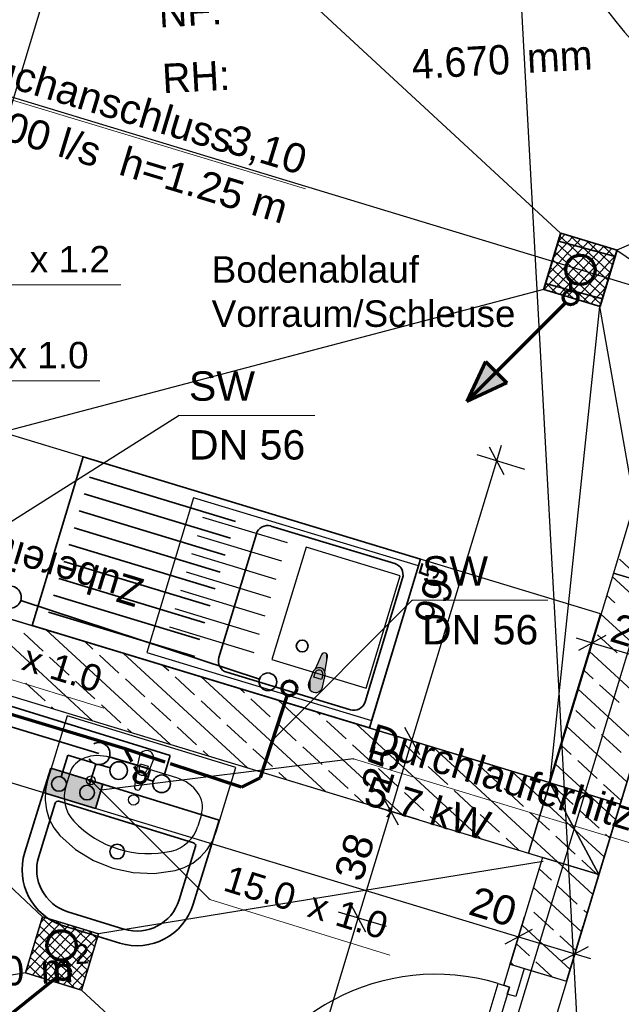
# Model space of a CAD drawing. Extents: x -181 to 1388, y 138 to 979.
# Tile 57 of 82: x 635 to 676, y 674 to 741. Entities that reach past the tile are written whole.
import ezdxf
from ezdxf.lldxf.tags import DXFTag

# ---------------------------------------------------------------- set-up
doc = ezdxf.new("R2010")
doc.units = 0
doc.layers.get('0').update_dxf_attribs({"lineweight": 25})
for name, color, linetype, lineweight, true_color in [('01AFU Allgemein Bemaßung', 7, 'Continuous', 25, 0x848484), ('20 Bodenaufbau - Gefällelinien', 7, 'Continuous', 25, 0x848484), ('20 Dach Stb-Decke', 7, 'Continuous', 25, 0x848484), ('20 Gitterwände', 7, 'Continuous', 25, 0x848484), ('20 Innenwände', 7, 'Continuous', 25, 0x848484), ('20 Möblierung', 7, 'Continuous', 25, 0x848484), ('20 Räume Innen', 7, 'Continuous', 25, 0x848484), ('20 Räume Zus Beschriftung', 7, 'Continuous', 25, 0x848484), ('70 Bodenabläufe+Rinnen', 7, 'Continuous', 25, 0x848484), ('A-0', 7, 'Continuous', 25, 0x848484), ('S_Betriebswasser', 3, 'Buchstabe-B', 35, 0x00ff00), ('S_Einrichtung', 7, 'Continuous', 35, 0x9dff9d), ('S_Einrichtung DRUCKEN', 3, 'Continuous', 35, 0x00ff00), ('S_Kaltwasser', 3, 'Continuous', 35, 0x00ff00), ('S_Mass', 150, 'Continuous', 25, 0x007fff), ('S_Schmutzwasser', 5, 'Continuous', 70, 0x0000ff), ('S_Warmwasser', 1, 'STRICHLINIE2', 35, 0xff0000), ('X_Mass', 150, 'Continuous', 25, 0x007fff)]:
    doc.layers.add(name, color=color, linetype=linetype, lineweight=lineweight, true_color=true_color)
for name, color, linetype, lineweight in [('02 Raster Gebäude', 7, 'Continuous', 25), ('S_Beschriftung', 7, 'Continuous', 25), ('S_Text', 7, 'Continuous', 25), ('X_Text', 7, 'Continuous', 25)]:
    doc.layers.add(name, color=color, linetype=linetype, lineweight=lineweight)
doc.styles.get("Standard").update_dxf_attribs({"font": 'arial.ttf'})
tags = doc.linetypes.add('Buchstabe-B', pattern='A,82,-6,["B",Standard,S=3.6,R=0,X=-3.6,Y=-1.8],-2', length=90).pattern_tags.tags
tags[15:16] = [DXFTag(74, 4), DXFTag(75, 0), DXFTag(340, '0'), DXFTag(46, 0.0), DXFTag(50, 0.0), DXFTag(44, 0.0), DXFTag(45, 0.0)]
tags[4:5] = [DXFTag(74, 4), DXFTag(75, 0), DXFTag(340, '0'), DXFTag(46, 0.0), DXFTag(50, 0.0), DXFTag(44, 0.0), DXFTag(45, 0.0)]
tags = doc.linetypes.add('Raster', pattern=[0.2, 0.1, -0.05, 0, -0.05]).pattern_tags.tags
tags[10:11] = [DXFTag(74, 4), DXFTag(75, 0), DXFTag(340, '0'), DXFTag(46, 1.0), DXFTag(50, 0.0), DXFTag(44, 0.0), DXFTag(45, 0.0)]
tags[8:9] = [DXFTag(74, 4), DXFTag(75, 0), DXFTag(340, '0'), DXFTag(46, 1.0), DXFTag(50, 0.0), DXFTag(44, 0.0), DXFTag(45, 0.0)]
tags[6:7] = [DXFTag(74, 4), DXFTag(75, 0), DXFTag(340, '0'), DXFTag(46, 1.0), DXFTag(50, 0.0), DXFTag(44, 0.0), DXFTag(45, 0.0)]
tags[4:5] = [DXFTag(74, 4), DXFTag(75, 0), DXFTag(340, '0'), DXFTag(46, 1.0), DXFTag(50, 0.0), DXFTag(44, 0.0), DXFTag(45, 0.0)]
tags = doc.linetypes.add('Strichlinie', pattern=[0.75, 0.5, -0.25]).pattern_tags.tags
tags[6:7] = [DXFTag(74, 4), DXFTag(75, 0), DXFTag(340, '0'), DXFTag(46, 1.0), DXFTag(50, 0.0), DXFTag(44, 0.0), DXFTag(45, 0.0)]
tags[4:5] = [DXFTag(74, 4), DXFTag(75, 0), DXFTag(340, '0'), DXFTag(46, 1.0), DXFTag(50, 0.0), DXFTag(44, 0.0), DXFTag(45, 0.0)]
tags = doc.linetypes.add('STRICHLINIE2', pattern=[9.525, 6.35, -3.175]).pattern_tags.tags
tags[6:7] = [DXFTag(74, 4), DXFTag(75, 0), DXFTag(340, '0'), DXFTag(46, 0.0), DXFTag(50, 0.0), DXFTag(44, 0.0), DXFTag(45, 0.0)]
tags[4:5] = [DXFTag(74, 4), DXFTag(75, 0), DXFTag(340, '0'), DXFTag(46, 0.0), DXFTag(50, 0.0), DXFTag(44, 0.0), DXFTag(45, 0.0)]
tags = doc.linetypes.add('Öffnungslinie Tür Fenster', pattern=[0.115, 0.075, -0.04]).pattern_tags.tags
tags[6:7] = [DXFTag(74, 4), DXFTag(75, 0), DXFTag(340, '0'), DXFTag(46, 1.0), DXFTag(50, 0.0), DXFTag(44, 0.0), DXFTag(45, 0.0)]
tags[4:5] = [DXFTag(74, 4), DXFTag(75, 0), DXFTag(340, '0'), DXFTag(46, 1.0), DXFTag(50, 0.0), DXFTag(44, 0.0), DXFTag(45, 0.0)]

# ---------------------------------------------------------------- blocks, each defined once
blk = doc.blocks.new('Referenz-A07F5V09WF')
at = {"layer": '01AFU Allgemein Bemaßung', "lineweight": -2}
for p, q in [((642.862, 761.9), (625.095, 703.34)), ((681.345, 721.81), (621.971, 739.812)), ((668.37, 710.232), (667.37, 712.102)), ((667.87, 711.167), (668.196, 712.244)), ((669.784, 710.587), (666.524, 711.575)), ((662.096, 692.123), (667.87, 711.167)), ((674.943, 700.696), (673.955, 697.437)), ((674.363, 698.782), (673.286, 699.109)), ((675.298, 699.283), (673.427, 698.282)), ((679.147, 697.332), (674.363, 698.782)), ((608.76, 697.167), (669.348, 678.797)), ((661.596, 693.059), (662.596, 691.188)), ((660.644, 687.336), (662.096, 692.123)), ((664.01, 691.543), (660.75, 692.531)), ((660.144, 688.272), (661.145, 686.401)), ((658.44, 680.065), (660.644, 687.336)), ((662.558, 686.756), (659.299, 687.744)), ((657.94, 681), (658.94, 679.13)), ((653.304, 663.127), (658.44, 680.065)), ((660.354, 679.485), (657.094, 680.473)), ((668.767, 676.883), (669.756, 680.143)), ((670.283, 679.297), (668.412, 678.297)), ((672.768, 676.291), (673.756, 679.55)), ((669.348, 678.797), (673.176, 677.636)), ((672.24, 677.136), (674.111, 678.136)), ((673.176, 677.636), (674.252, 677.31))]:
    blk.add_line(p, q, dxfattribs=at)
at = {"layer": '02 Raster Gebäude', "linetype": 'Raster', "lineweight": -2, "ltscale": 56.250004}
for p, q in [((658.772, 938.924), (695.782, 262.802)), ((543.111, 257.285), (703.581, 786.53))]:
    blk.add_line(p, q, dxfattribs=at)
at = {"layer": '20 Bodenaufbau - Gefällelinien', "linetype": 'Öffnungslinie Tür Fenster', "lineweight": -2, "ltscale": 56.250004}
for p, q in [((629.864, 765.844), (672.213, 726.669)), ((737.723, 752.668), (676.04, 725.508)), ((676.04, 725.508), (720.318, 695.265)), ((671.051, 722.841), (612.107, 707.28)), ((671.481, 689.278), (674.879, 721.68)), ((677.255, 708.321), (674.879, 721.68)), ((614.323, 701.383), (636.937, 680.16)), ((671.031, 683.924), (640.764, 678.999)), ((635.775, 676.332), (605.509, 671.407)), ((639.603, 675.171), (662.076, 654.308))]:
    blk.add_line(p, q, dxfattribs=at)
at = {"layer": '20 Bodenaufbau - Gefällelinien', "lineweight": -2}
for p, q in [((671.051, 722.841), (672.213, 726.669)), ((672.213, 726.669), (676.04, 725.508)), ((676.04, 725.508), (674.879, 721.68)), ((674.879, 721.68), (671.051, 722.841)), ((635.775, 676.332), (636.937, 680.16)), ((636.937, 680.16), (640.764, 678.999)), ((640.764, 678.999), (639.603, 675.171)), ((639.603, 675.171), (635.775, 676.332))]:
    blk.add_line(p, q, dxfattribs=at)
at = {"layer": '20 Dach Stb-Decke', "linetype": 'Öffnungslinie Tür Fenster', "lineweight": -2, "ltscale": 56.250004}
blk.add_line((680.589, 702.086), (644.609, 583.421), dxfattribs=at)
at = {"layer": '20 Gitterwände', "linetype": 'Strichlinie', "lineweight": -2, "ltscale": 56.250004}
for centre, major_axis in [((691.414, 753.22), (-18.811, 5.7)), ((624.03, 761.241), (-4.842, -19.05))]:
    blk.add_ellipse(centre, major_axis=major_axis, ratio=1, start_param=0, end_param=1.544563, dxfattribs=at)
at = {"layer": '20 Innenwände', "lineweight": -2}
for p, q in [((677.255, 708.321), (675.804, 703.537)), ((671.481, 689.278), (612.107, 707.28)), ((677.543, 703.271), (676.219, 704.491)), ((675.804, 703.537), (671.481, 689.278)), ((679.817, 699.541), (675.734, 703.306)), ((610.656, 702.495), (674.815, 683.042)), ((675.916, 701.507), (675.347, 702.031)), ((676.266, 687.827), (680.589, 702.086)), ((640.354, 693.491), (631.911, 701.275)), ((679.044, 696.99), (674.961, 700.755)), ((636.984, 698.23), (635.661, 699.45)), ((645.629, 691.891), (637.186, 699.676)), ((640.375, 698.368), (639.824, 698.876)), ((676.053, 698.115), (674.73, 699.336)), ((650.904, 690.292), (642.461, 698.077)), ((678.27, 694.439), (674.187, 698.204)), ((638.748, 696.603), (637.425, 697.823)), ((642.14, 696.741), (640.817, 697.961)), ((645.531, 696.878), (645.099, 697.277)), ((674.426, 696.351), (673.8, 696.928)), ((637.122, 694.839), (635.798, 696.059)), ((640.513, 694.976), (639.19, 696.196)), ((643.904, 695.114), (642.581, 696.334)), ((647.296, 695.251), (645.972, 696.471)), ((656.178, 688.693), (647.736, 696.477)), ((650.687, 695.389), (650.374, 695.677)), ((677.497, 691.887), (673.414, 695.652)), ((676.191, 694.724), (674.867, 695.944)), ((645.669, 693.487), (644.345, 694.707)), ((649.06, 693.624), (647.737, 694.844)), ((652.451, 693.762), (651.128, 694.982)), ((661.453, 687.093), (653.011, 694.878)), ((637.716, 694.29), (637.563, 694.432)), ((642.277, 693.349), (640.954, 694.57)), ((655.843, 693.899), (655.649, 694.078)), ((674.564, 692.96), (673.24, 694.18)), ((654.216, 692.135), (652.892, 693.355)), ((657.607, 692.272), (656.284, 693.492)), ((642.991, 692.691), (642.718, 692.943)), ((647.433, 691.86), (646.11, 693.08)), ((650.824, 691.997), (649.501, 693.218)), ((666.728, 685.494), (658.286, 693.278)), ((676.723, 689.336), (672.64, 693.101)), ((660.998, 692.41), (660.924, 692.479)), ((662.763, 690.783), (661.439, 692.003)), ((676.328, 691.333), (675.005, 692.553)), ((648.266, 691.092), (647.874, 691.453)), ((652.589, 690.37), (651.265, 691.591)), ((655.98, 690.508), (654.657, 691.728)), ((659.371, 690.645), (658.048, 691.866)), ((670.319, 685.447), (663.561, 691.679)), ((672.937, 691.195), (672.253, 691.825)), ((674.701, 689.568), (673.378, 690.788)), ((653.541, 689.492), (653.03, 689.964)), ((657.744, 688.881), (656.421, 690.101)), ((661.136, 689.018), (659.812, 690.239)), ((664.527, 689.156), (663.204, 690.376)), ((667.918, 689.293), (666.595, 690.514)), ((671.093, 687.999), (668.836, 690.08)), ((674.111, 688.48), (671.866, 690.55)), ((666.292, 687.529), (664.968, 688.749)), ((669.683, 687.666), (668.36, 688.887)), ((673.074, 687.804), (671.751, 689.024)), ((676.336, 688.06), (675.142, 689.162)), ((658.816, 687.893), (658.186, 688.474)), ((662.9, 687.391), (661.577, 688.612)), ((673.207, 686.049), (671.093, 687.999)), ((675.95, 686.785), (674.111, 688.48)), ((674.839, 686.177), (673.515, 687.397)), ((674.815, 683.042), (676.266, 687.827)), ((664.091, 686.294), (663.341, 686.985)), ((668.056, 685.902), (666.733, 687.122)), ((670.706, 686.723), (670.124, 687.26)), ((671.447, 686.039), (670.706, 686.723)), ((675.176, 684.233), (673.207, 686.049)), ((669.366, 684.694), (668.497, 685.495)), ((672.003, 683.894), (670.319, 685.447)), ((673.212, 684.413), (671.888, 685.633)), ((675.563, 685.509), (675.28, 685.77)), ((670.986, 684.201), (668.782, 676.929)), ((674.814, 683.04), (670.986, 684.201)), ((674.641, 683.095), (673.653, 684.006)), ((671.585, 682.648), (670.749, 683.419)), ((674.402, 681.682), (672.007, 683.891)), ((672.609, 675.769), (674.814, 683.04)), ((674.789, 682.958), (674.645, 683.091)), ((673.629, 679.131), (670.362, 682.143)), ((673.349, 681.021), (672.026, 682.241)), ((674.016, 680.407), (673.79, 680.614)), ((671.722, 679.257), (670.399, 680.477)), ((672.855, 676.58), (669.589, 679.592)), ((673.242, 677.855), (672.163, 678.85)), ((670.095, 677.492), (669.202, 678.316)), ((668.346, 675.494), (668.782, 676.929)), ((668.782, 676.929), (669.739, 676.639)), ((668.782, 676.929), (669.739, 676.639)), ((669.011, 676.86), (668.815, 677.04)), ((669.739, 676.639), (669.158, 674.725)), ((669.739, 676.639), (672.609, 675.769)), ((671.649, 676.06), (670.536, 677.086)), ((663.698, 661.542), (667.964, 675.61)), ((668.729, 675.378), (664.464, 661.31)), ((667.964, 675.61), (668.729, 675.378)), ((668.729, 675.378), (668.346, 675.494)), ((668.584, 674.899), (668.729, 675.378)), ((669.158, 674.725), (668.584, 674.899))]:
    blk.add_line(p, q, dxfattribs=at)
blk.add_ellipse((663.698, 661.542), major_axis=(4.265, 14.068), ratio=1, start_param=0, end_param=1.570796, dxfattribs=at)
at = {"layer": '20 Möblierung', "lineweight": -2}
for p, q in [((674.921, 700.774), (615.589, 718.764)), ((647.229, 708.67), (644.038, 698.144)), ((662.541, 704.028), (647.229, 708.67)), ((671.439, 689.29), (612.107, 707.28)), ((653.609, 705.587), (647.867, 707.328)), ((653.232, 704.343), (647.49, 706.084)), ((652.855, 703.099), (647.113, 704.84)), ((654.882, 705.305), (652.561, 697.649)), ((661.294, 703.361), (654.882, 705.305)), ((659.349, 693.501), (662.541, 704.028)), ((652.477, 701.854), (646.736, 703.595)), ((658.973, 695.705), (661.294, 703.361)), ((652.1, 700.61), (646.358, 702.351)), ((651.723, 699.366), (645.981, 701.107)), ((671.439, 689.29), (674.921, 700.774)), ((651.346, 698.122), (645.604, 699.863)), ((644.038, 698.144), (659.349, 693.501)), ((652.561, 697.649), (658.973, 695.705)), ((655.928, 697.974), (655.494, 697)), ((656.173, 696.794), (656.353, 697.845)), ((655.376, 696.837), (655.056, 696.057)), ((655.419, 696.467), (655.505, 696.752)), ((655.939, 696.31), (655.419, 696.467)), ((656.026, 696.594), (655.939, 696.31)), ((656.013, 695.767), (656.18, 696.593)), ((638.617, 693.818), (637.279, 689.435)), ((650.094, 690.314), (638.617, 693.818)), ((646.09, 689.606), (641.544, 690.994)), ((643.543, 691.115), (643.374, 690.29)), ((644.178, 690.044), (644.499, 690.824)), ((643.381, 690.089), (643.199, 689.037)), ((643.529, 690.288), (643.615, 690.572)), ((643.615, 690.572), (644.136, 690.414)), ((644.136, 690.414), (644.049, 690.129)), ((648.757, 685.932), (650.094, 690.314)), ((637.279, 689.435), (637.138, 688.773)), ((638.794, 689.931), (638.527, 689.054)), ((643.624, 688.908), (644.06, 689.882)), ((637.138, 688.773), (637.112, 688.099)), ((637.112, 688.099), (637.202, 687.433)), ((637.202, 687.433), (637.405, 686.797)), ((637.405, 686.797), (637.714, 686.212)), ((647.777, 687.189), (647.509, 686.313)), ((637.714, 686.212), (638.121, 685.697)), ((638.121, 685.697), (639.193, 684.743)), ((648.149, 684.73), (648.504, 685.304)), ((648.504, 685.304), (648.757, 685.932)), ((639.193, 684.743), (640.407, 683.99)), ((647.703, 684.228), (648.149, 684.73)), ((640.407, 683.99), (641.728, 683.458)), ((647.18, 683.814), (647.703, 684.228)), ((641.728, 683.458), (643.122, 683.162)), ((644.549, 683.109), (645.971, 683.301)), ((645.971, 683.301), (646.596, 683.502)), ((646.596, 683.502), (647.18, 683.814)), ((643.122, 683.162), (644.549, 683.109))]:
    blk.add_line(p, q, dxfattribs=at)
blk.add_circle((643.146, 688.104), 0.35, dxfattribs=at)
for centre, major_axis, ratio, start_param, end_param in [((656.132, 697.883), (0.221, -0.038), 1, 0, 2.892397), ((655.767, 696.678), (-0.273, 0.321), 1, 0, 0.481736), ((655.767, 696.678), (0.406, 0.116), 1, 0, 1.997668), ((655.765, 696.673), (0.26, -0.079), 1, 0, 3.141593), ((655.767, 696.678), (0.413, -0.086), 1, 0, 0.481736), ((655.535, 695.912), (-0.478, 0.145), 1, 0, 3.141593), ((641.015, 689.253), (-2.22, 0.678), 0.783646, 4.712389, 6.283185), ((644.021, 690.97), (0.478, -0.146), 1, 0, 3.141593), ((643.787, 690.203), (-0.413, 0.086), 1, 0, 0.481736), ((643.787, 690.203), (-0.406, -0.115), 1, 0, 1.997668), ((643.789, 690.209), (-0.26, 0.079), 1, 0, 3.141593), ((643.787, 690.203), (0.273, -0.322), 1, 0, 0.481736), ((645.556, 687.867), (-2.22, 0.678), 0.783646, 3.141593, 4.712389), ((640.745, 688.378), (-0.708, -2.318), 0.956522, 4.712389, 5.78621), ((643.42, 688.999), (-0.22, 0.038), 1, 0, 2.892397), ((644.356, 692.066), (-2.229, -7.304), 0.956522, 5.78621, 6.78016), ((645.292, 686.99), (-0.708, -2.318), 0.956522, 0.496975, 1.570796)]:
    blk.add_ellipse(centre, major_axis=major_axis, ratio=ratio, start_param=start_param, end_param=end_param, dxfattribs=at)
for points in [[(655.945, 695.626), (655.928, 697.974), (655.945, 698.005)], [(655.967, 695.664), (655.945, 698.006), (655.967, 698.034)], [(655.945, 695.627), (655.945, 698.005), (655.945, 698.006)], [(655.945, 695.627), (655.945, 698.006), (655.967, 695.664)], [(655.945, 695.626), (655.945, 698.005), (655.945, 695.627)], [(655.985, 695.694), (655.967, 698.034), (655.985, 698.05)], [(655.967, 695.664), (655.967, 698.034), (655.985, 695.694)], [(655.994, 695.717), (655.985, 698.05), (655.994, 698.059)], [(655.985, 695.694), (655.985, 698.05), (655.994, 695.717)], [(656.013, 695.767), (655.994, 698.059), (656.013, 698.072)], [(655.994, 695.717), (655.994, 698.059), (656.013, 695.767)], [(656.023, 695.817), (656.013, 698.072), (656.023, 698.079)], [(656.013, 695.767), (656.013, 698.072), (656.023, 695.817)], [(656.056, 695.979), (656.023, 698.079), (656.056, 698.094)], [(656.023, 695.817), (656.023, 698.079), (656.056, 695.979)], [(656.091, 696.151), (656.056, 698.094), (656.091, 698.103)], [(656.056, 695.979), (656.056, 698.094), (656.091, 696.151)], [(656.126, 696.327), (656.091, 698.103), (656.126, 698.107)], [(656.091, 696.151), (656.091, 698.103), (656.126, 696.327)], [(656.126, 696.327), (656.126, 698.107), (656.162, 696.505)], [(656.162, 696.505), (656.126, 698.107), (656.162, 698.105)], [(656.162, 696.505), (656.162, 698.105), (656.173, 696.556)], [(656.173, 696.556), (656.162, 698.105), (656.173, 698.103)], [(656.173, 696.794), (656.173, 698.103), (656.197, 696.938)], [(656.197, 696.938), (656.173, 698.103), (656.197, 698.097)], [(656.197, 696.938), (656.197, 698.097), (656.231, 697.133)], [(656.231, 697.133), (656.197, 698.097), (656.231, 698.084)], [(656.231, 697.133), (656.231, 698.084), (656.262, 697.313)], [(656.262, 697.313), (656.231, 698.084), (656.262, 698.066)], [(656.262, 697.313), (656.262, 698.066), (656.289, 697.474)], [(656.289, 697.474), (656.262, 698.066), (656.289, 698.043)], [(656.289, 697.474), (656.289, 698.043), (656.313, 697.611)], [(656.313, 697.611), (656.289, 698.043), (656.313, 698.016)], [(656.313, 697.611), (656.313, 698.016), (656.332, 697.721)], [(656.332, 697.721), (656.313, 698.016), (656.332, 697.985)], [(655.698, 695.439), (655.623, 697.288), (655.698, 697.459)], [(655.77, 695.471), (655.698, 697.459), (655.77, 697.62)], [(655.698, 695.439), (655.698, 697.459), (655.77, 695.471)], [(655.836, 695.513), (655.77, 697.62), (655.836, 697.769)], [(655.77, 695.471), (655.77, 697.62), (655.836, 695.513)], [(655.895, 695.565), (655.836, 697.769), (655.895, 697.9)], [(655.836, 695.513), (655.836, 697.769), (655.895, 695.565)], [(655.928, 695.605), (655.895, 697.9), (655.928, 697.974)], [(655.895, 695.565), (655.895, 697.9), (655.928, 695.605)], [(655.928, 695.605), (655.928, 697.974), (655.945, 695.626)], [(656.332, 697.721), (656.332, 697.985), (656.345, 697.801)], [(656.345, 697.801), (656.332, 697.985), (656.345, 697.952)], [(656.345, 697.801), (656.345, 697.952), (656.353, 697.845)], [(656.353, 697.845), (656.345, 697.952), (656.353, 697.92)], [(656.353, 697.845), (656.353, 697.92), (656.354, 697.853)], [(656.354, 697.853), (656.353, 697.92), (656.354, 697.917)], [(656.354, 697.853), (656.354, 697.917), (656.356, 697.881)], [(655.316, 695.462), (655.249, 696.526), (655.316, 696.691)], [(655.376, 695.438), (655.316, 696.691), (655.376, 696.837)], [(655.316, 695.462), (655.316, 696.691), (655.376, 695.438)], [(655.39, 695.433), (655.376, 696.837), (655.39, 696.866)], [(655.376, 695.438), (655.376, 696.837), (655.39, 695.433)], [(655.406, 695.43), (655.39, 696.867), (655.406, 696.897)], [(655.39, 695.433), (655.39, 696.866), (655.39, 696.867)], [(655.39, 695.433), (655.39, 696.867), (655.406, 695.43)], [(655.39, 695.433), (655.39, 696.866), (655.39, 695.433)], [(655.425, 695.425), (655.406, 696.897), (655.425, 696.925)], [(655.406, 695.43), (655.406, 696.897), (655.425, 695.425)], [(655.446, 695.421), (655.425, 696.925), (655.446, 696.952)], [(655.425, 695.425), (655.425, 696.925), (655.446, 695.421)], [(655.466, 695.416), (655.446, 696.952), (655.466, 696.974)], [(655.446, 695.421), (655.446, 696.952), (655.466, 695.416)], [(655.469, 695.416), (655.466, 696.974), (655.469, 696.977)], [(655.466, 695.416), (655.466, 696.974), (655.469, 695.416)], [(655.494, 695.415), (655.469, 696.977), (655.494, 697)], [(655.469, 695.416), (655.469, 696.977), (655.494, 695.415)], [(655.544, 695.412), (655.494, 697), (655.544, 697.113)], [(655.494, 695.415), (655.494, 697), (655.544, 695.412)], [(655.623, 695.42), (655.544, 697.113), (655.623, 697.288)], [(655.544, 695.412), (655.544, 697.113), (655.623, 695.42)], [(655.623, 695.42), (655.623, 697.288), (655.698, 695.439)], [(656.173, 696.556), (656.173, 696.794), (656.18, 696.593)], [(656.18, 696.593), (656.173, 696.794), (656.18, 696.763)], [(656.18, 696.593), (656.18, 696.763), (656.181, 696.596)], [(656.181, 696.596), (656.18, 696.763), (656.181, 696.761)], [(656.181, 696.596), (656.181, 696.761), (656.186, 696.626)], [(656.186, 696.626), (656.181, 696.761), (656.186, 696.73)], [(656.186, 696.626), (656.186, 696.73), (656.186, 696.63)], [(656.186, 696.63), (656.186, 696.73), (656.186, 696.728)], [(656.186, 696.63), (656.186, 696.728), (656.188, 696.66)], [(656.188, 696.66), (656.186, 696.728), (656.188, 696.695)], [(656.188, 696.66), (656.188, 696.695), (656.188, 696.694)], [(655.042, 695.824), (655.039, 695.98), (655.042, 695.994)], [(655.056, 695.771), (655.042, 695.994), (655.056, 696.057)], [(655.042, 695.824), (655.042, 695.994), (655.056, 695.771)], [(655.062, 695.748), (655.056, 696.057), (655.062, 696.072)], [(655.056, 695.771), (655.056, 696.057), (655.062, 695.748)], [(655.094, 695.676), (655.062, 696.072), (655.094, 696.148)], [(655.062, 695.748), (655.062, 696.072), (655.094, 695.676)], [(655.136, 695.61), (655.094, 696.148), (655.136, 696.251)], [(655.094, 695.676), (655.094, 696.148), (655.136, 695.61)], [(655.188, 695.551), (655.136, 696.251), (655.188, 696.378)], [(655.136, 695.61), (655.136, 696.251), (655.188, 695.551)], [(655.249, 695.501), (655.188, 696.378), (655.249, 696.526)], [(655.188, 695.551), (655.188, 696.378), (655.249, 695.501)], [(655.249, 695.501), (655.249, 696.526), (655.316, 695.462)], [(655.039, 695.855), (655.035, 695.902), (655.039, 695.98)], [(655.039, 695.855), (655.039, 695.98), (655.042, 695.824)]]:
    blk.add_solid(points, dxfattribs=at)
at = {"layer": '70 Bodenabläufe+Rinnen', "lineweight": -2}
for p, q in [((671.051, 722.841), (672.213, 726.669)), ((673.573, 726.256), (671.359, 723.856)), ((673.041, 726.418), (671.693, 724.955)), ((672.51, 726.579), (672.026, 726.054)), ((675.418, 723.457), (672.152, 726.469)), ((672.213, 726.669), (676.04, 725.508)), ((675.579, 723.989), (672.898, 726.461)), ((674.104, 726.095), (671.092, 722.829)), ((674.636, 725.934), (671.624, 722.668)), ((675.257, 722.926), (671.991, 725.937)), ((675.167, 725.773), (672.155, 722.506)), ((675.698, 725.611), (672.687, 722.345)), ((675.741, 724.52), (673.997, 726.128)), ((676.04, 725.508), (674.879, 721.68)), ((675.902, 725.051), (675.096, 725.794)), ((674.934, 721.863), (671.668, 724.875)), ((675.096, 722.394), (671.829, 725.406)), ((675.921, 725.116), (673.218, 722.184)), ((674.158, 721.899), (671.507, 724.343)), ((673.058, 722.232), (671.346, 723.812)), ((675.588, 724.016), (673.75, 722.023)), ((674.879, 721.68), (671.051, 722.841)), ((671.959, 722.566), (671.184, 723.28)), ((675.254, 722.917), (674.281, 721.861)), ((674.921, 721.818), (674.812, 721.7)), ((635.775, 676.332), (636.937, 680.16)), ((637.665, 679.939), (636.479, 678.653)), ((637.134, 680.1), (636.813, 679.752)), ((640.176, 677.06), (636.91, 680.072)), ((636.937, 680.16), (640.764, 678.999)), ((638.728, 679.617), (635.812, 676.454)), ((638.197, 679.778), (636.146, 677.554)), ((639.26, 679.455), (636.248, 676.189)), ((640.015, 676.528), (636.748, 679.54)), ((639.791, 679.294), (636.779, 676.028)), ((640.337, 677.591), (637.853, 679.882)), ((640.498, 678.123), (638.952, 679.549)), ((639.853, 675.997), (636.587, 679.009)), ((640.322, 679.133), (637.311, 675.867)), ((640.708, 678.813), (637.842, 675.705)), ((640.764, 678.999), (639.603, 675.171)), ((640.66, 678.654), (640.051, 679.215)), ((639.112, 675.32), (636.265, 677.946)), ((639.692, 675.465), (636.426, 678.477)), ((638.013, 675.654), (636.103, 677.414)), ((640.374, 677.714), (638.374, 675.544)), ((636.914, 675.987), (635.942, 676.883)), ((640.041, 676.615), (638.905, 675.383)), ((639.603, 675.171), (635.775, 676.332)), ((635.815, 676.321), (635.781, 676.351)), ((639.707, 675.516), (639.436, 675.222))]:
    blk.add_line(p, q, dxfattribs=at)
at = {"layer": 'A-0', "linetype": 'Continuous', "lineweight": -2, "ltscale": 312.5}
for p, q in [((672.213, 726.669), (671.051, 722.841)), ((676.04, 725.508), (672.213, 726.669)), ((674.879, 721.68), (676.04, 725.508)), ((671.051, 722.841), (674.879, 721.68)), ((674.921, 700.774), (615.589, 718.764)), ((677.255, 708.321), (675.804, 703.537)), ((671.481, 689.278), (612.107, 707.28)), ((612.107, 707.28), (671.439, 689.29)), ((675.804, 703.537), (671.481, 689.278)), ((680.589, 702.086), (675.804, 703.537)), ((675.804, 703.537), (680.589, 702.086)), ((610.656, 702.495), (670.03, 684.493)), ((676.266, 687.827), (680.589, 702.086)), ((671.439, 689.29), (674.921, 700.774)), ((655.928, 697.974), (655.494, 697)), ((656.173, 696.794), (656.353, 697.845)), ((655.376, 696.837), (655.056, 696.057)), ((656.013, 695.767), (656.18, 696.593)), ((671.481, 689.278), (670.03, 684.493)), ((670.03, 684.493), (671.481, 689.278)), ((674.815, 683.042), (671.481, 689.278)), ((671.481, 689.278), (674.815, 683.042)), ((676.266, 687.827), (671.481, 689.278)), ((671.481, 689.278), (676.266, 687.827)), ((674.815, 683.042), (676.266, 687.827)), ((670.986, 684.201), (668.782, 676.929)), ((670.03, 684.493), (674.815, 683.042)), ((674.814, 683.04), (670.986, 684.201)), ((672.609, 675.769), (674.814, 683.04)), ((636.937, 680.16), (635.775, 676.332)), ((640.764, 678.999), (636.937, 680.16)), ((639.603, 675.171), (640.764, 678.999)), ((668.782, 676.929), (672.609, 675.769)), ((635.775, 676.332), (639.603, 675.171))]:
    blk.add_line(p, q, dxfattribs=at)
for centre, major_axis, end_param in [((656.132, 697.883), (0.221, -0.038), 2.892397), ((655.767, 696.678), (-0.273, 0.321), 0.481736), ((655.767, 696.678), (0.413, -0.086), 0.481736), ((655.535, 695.912), (-0.478, 0.145), 3.141593)]:
    blk.add_ellipse(centre, major_axis=major_axis, ratio=1, start_param=0, end_param=end_param, dxfattribs=at)
at = {"layer": '01AFU Allgemein Bemaßung', "linetype": 'ByBlock', "lineweight": -2, "ltscale": 40.625, "attachment_point": 1}
for s, insert, char_height, rotation in [('{\\fArial;3,10}', (649.917, 734.108), 2, 343.13236), ('{\\fArial;5}', (662.492, 703.388), 1.32, 73.1324), ('{\\fArial;99}', (662.164, 700.446), 2, 73.1324), ('{\\fArial;25}', (676.046, 700.849), 2, 343.13236), ('{\\fArial;25}', (658.578, 689.021), 2, 73.1324), ('{\\fArial;38}', (656.762, 683.03), 2, 73.1324), ('{\\fArial;20}', (666.423, 682.261), 2, 343.1324)]:
    blk.add_mtext(s, dxfattribs=dict(at, insert=insert, char_height=char_height, rotation=rotation))
at = {"layer": '20 Räume Innen', "linetype": 'Continuous', "lineweight": -2, "ltscale": 40.625, "attachment_point": 1, "rotation": 3.1332}
for s, insert, char_height in [('{\\fCentury Gothic;NF:}', (644.795, 742.654), 2), ('{\\fCentury Gothic;4.670}', (662.025, 739.136), 2), ('{\\fCentury Gothic;mm}', (669.866, 739.566), 2), ('{\\fCentury Gothic;RH:}', (645.04, 738.176), 2), ('{\\fCentury Gothic;2}', (639.11, 678.257), 1.32), ('{\\fCentury Gothic;4,60}', (630.444, 677.242), 2), ('{\\fCentury Gothic;m}', (636.744, 677.586), 2)]:
    blk.add_mtext(s, dxfattribs=dict(at, insert=insert, char_height=char_height))
at = {"layer": '20 Räume Zus Beschriftung', "lineweight": -2, "insert": (643.367, 701.175), "char_height": 2, "attachment_point": 1, "rotation": 163.13422}
blk.add_mtext('{\\fCentury Gothic;Zubereitung}', dxfattribs=at)
blk = doc.blocks.new('Polygonsäule-A07F5V1VWF')
at = {"color": 0, "linetype": 'ByBlock', "lineweight": -2, "ltscale": 0.35}
for p, q in [((671.069, 722.837), (672.23, 726.665)), ((672.23, 726.665), (676.058, 725.504)), ((676.058, 725.504), (674.897, 721.677)), ((674.897, 721.677), (671.069, 722.837))]:
    blk.add_line(p, q, dxfattribs=at)
blk = doc.blocks.new('Schraffur-A07F5V1XWF')
at = {"color": 0, "lineweight": -2}
for p, q in [((672.063, 726.114), (675.928, 725.078)), ((671.192, 723.242), (675.057, 722.206))]:
    blk.add_line(p, q, dxfattribs=at)

msp = doc.modelspace()

# ---------------------------------------------------------------- linework, layer by layer
at = {"layer": 'S_Beschriftung', "lineweight": 18}
msp.add_line((625.833, 738.452), (654.837, 729.685), dxfattribs=at)
at = {"layer": 'S_Betriebswasser', "ltscale": 0.35}
msp.add_line((651.716, 696.33), (635.456, 701.673), dxfattribs=at)
at = {"layer": 'S_Betriebswasser', "linetype": 'Continuous'}
msp.add_ellipse((634.743, 701.907), major_axis=(-0.669, -0.338), ratio=1, start_param=0, end_param=4.712389, dxfattribs=at)
at = {"layer": 'S_Einrichtung'}
for p, q in [((639.712, 711.449), (636.234, 699.964)), ((662.682, 704.494), (639.712, 711.449)), ((640.13, 710.069), (650.084, 707.055)), ((639.782, 708.921), (649.736, 705.907)), ((639.434, 707.772), (649.388, 704.758)), ((652.497, 706.742), (660.919, 704.192)), ((639.087, 706.624), (649.04, 703.61)), ((648.949, 697.786), (651.499, 706.208)), ((638.739, 705.475), (648.693, 702.461)), ((638.391, 704.327), (648.345, 701.313)), ((659.204, 693.009), (662.682, 704.494)), ((638.043, 703.178), (647.997, 700.164)), ((661.453, 703.194), (658.902, 694.772)), ((637.696, 702.03), (647.649, 699.016)), ((637.348, 700.881), (647.301, 697.867)), ((636.234, 699.964), (659.204, 693.009)), ((657.905, 694.238), (649.483, 696.789)), ((635.73, 684.544), (637.5, 690.277)), ((637.5, 690.277), (648.966, 686.737)), ((638.057, 688.012), (647.23, 685.18)), ((636.686, 684.249), (637.807, 687.88)), ((648.966, 686.737), (647.196, 681.004)), ((647.362, 684.93), (646.241, 681.299)), ((642.489, 679.318), (638.667, 680.498)), ((642.195, 678.362), (638.373, 679.542))]:
    msp.add_line(p, q, dxfattribs=at)
for centre, radius in [((654.621, 698.576), 0.4), ((642.024, 684.59), 0.5)]:
    msp.add_circle(centre, radius, dxfattribs=at)
for centre, major_axis in [((652.265, 705.977), (0.232, 0.766)), ((660.687, 703.426), (0.766, -0.232)), ((649.714, 697.554), (-0.766, 0.232)), ((658.137, 695.004), (-0.232, -0.766)), ((637.998, 687.821), (0.059, 0.191)), ((647.171, 684.989), (0.191, -0.059)), ((639.552, 683.364), (-3.822, 1.18)), ((639.552, 683.364), (-2.867, 0.885)), ((643.374, 682.184), (-0.885, -2.867)), ((643.374, 682.184), (-1.18, -3.822))]:
    msp.add_ellipse(centre, major_axis=major_axis, ratio=1, start_param=0, end_param=1.570796, dxfattribs=at)
at = {"layer": 'S_Einrichtung DRUCKEN'}
for p, q in [((637.5, 690.277), (636.987, 688.615)), ((641.055, 689.18), (637.5, 690.277)), ((641.055, 689.18), (640.542, 687.517)), ((640.542, 687.517), (636.987, 688.615))]:
    msp.add_line(p, q, dxfattribs=at)
at = {"layer": 'S_Einrichtung DRUCKEN', "color": 11, "true_color": 0xff6666}
msp.add_solid([(641.055, 689.18), (640.542, 687.517), (637.5, 690.277), (636.987, 688.615)], dxfattribs=at)
at = {"layer": 'S_Kaltwasser'}
for p, q in [((645.631, 691.133), (614.522, 700.737)), ((640.782, 691.258), (613.954, 699.393)), ((644.304, 690.19), (641.5, 691.04)), ((645.222, 689.777), (645.631, 691.133)), ((640.122, 689.081), (640.564, 690.54)), ((644.092, 689.493), (644.304, 690.19)), ((644.475, 689.377), (644.092, 689.493))]:
    msp.add_line(p, q, dxfattribs=at)
for centre, radius in [((652.286, 696.142), 0.6), ((645.049, 689.203), 0.6), ((645.049, 689.203), 0.6), ((639.976, 688.602), 0.5)]:
    msp.add_circle(centre, radius, dxfattribs=at)
msp.add_ellipse((640.782, 691.258), major_axis=(-0.661, -0.354), ratio=1, start_param=0, end_param=4.712389, dxfattribs=at)
at = {"layer": 'S_Mass', "lineweight": 18}
for p, q in [((629.269, 723.14), (642.284, 723.14)), ((628.027, 716.618), (640.851, 716.618)), ((628.873, 698.133), (641.126, 694.35)), ((648.326, 681.338), (660.579, 677.554))]:
    msp.add_line(p, q, dxfattribs=at)
at = {"layer": 'S_Mass'}
msp.add_line((648.326, 681.338), (640.229, 689.435), dxfattribs=at)
for centre, radius in [((640.229, 689.435), 0.3), ((640.229, 689.435), 0.1), ((648.326, 681.338), 0.01)]:
    msp.add_circle(centre, radius, dxfattribs=at)
at = {"layer": 'S_Schmutzwasser'}
for p, q in [((672.894, 723.428), (672.894, 722.786)), ((672.54, 721.932), (665.824, 715.216)), ((667.091, 717.935), (665.824, 715.216)), ((667.091, 717.935), (668.543, 716.484)), ((668.543, 716.484), (665.824, 715.216)), ((642.562, 691.572), (614.338, 700.131)), ((653.598, 695.223), (651.752, 689.604)), ((645.285, 690.677), (642.562, 691.572)), ((643.013, 690.729), (642.562, 691.572)), ((643.399, 690.007), (643.201, 690.376)), ((650.49, 688.967), (645.665, 690.552)), ((650.49, 688.967), (651.752, 689.604)), ((638.346, 677.216), (638.346, 676.877)), ((637.956, 676.065), (630.544, 670.124))]:
    msp.add_line(p, q, dxfattribs=at)
at = {"layer": 'S_Schmutzwasser', "lineweight": 13}
msp.add_line((642.562, 691.572), (642.562, 691.572), dxfattribs=at)
at = {"layer": 'S_Schmutzwasser'}
for centre, radius in [((673.563, 724.171), 1), ((672.894, 722.286), 0.5), ((653.751, 695.699), 0.5), ((643.587, 689.654), 0.4), ((638.237, 678.21), 1), ((638.346, 676.377), 0.5)]:
    msp.add_circle(centre, radius, dxfattribs=at)
msp.add_solid([(668.543, 716.484), (665.824, 715.216), (667.091, 717.935)], dxfattribs=at)
at = {"layer": 'S_Text'}
msp.add_line((658.117, 690.894), (640.932, 688.781), dxfattribs=at)
at = {"layer": 'S_Text', "lineweight": 18}
msp.add_line((658.117, 690.894), (679.902, 684.292), dxfattribs=at)
at = {"layer": 'S_Text'}
msp.add_circle((658.117, 690.894), 0.01, dxfattribs=at)
at = {"layer": 'S_Warmwasser', "ltscale": 0.35}
for p, q in [((638.211, 689.671), (638.661, 691.156)), ((638.661, 691.156), (640.383, 690.633)), ((640.766, 690.517), (641.551, 690.279))]:
    msp.add_line(p, q, dxfattribs=at)
at = {"layer": 'S_Warmwasser', "linetype": 'Continuous'}
msp.add_circle((642.125, 690.105), 0.6, dxfattribs=at)
at = {"layer": 'S_Warmwasser', "color": 1, "true_color": 0xff0000}
msp.add_circle((638.065, 689.192), 0.5, dxfattribs=at)
at = {"layer": 'X_Mass'}
for p, q in [((646.244, 714.264), (620.773, 698.179)), ((662.11, 701.689), (652.597, 692.176))]:
    msp.add_line(p, q, dxfattribs=at)
at = {"layer": 'X_Mass', "lineweight": 18}
for p, q in [((646.244, 714.264), (655.487, 714.264)), ((662.11, 701.689), (671.354, 701.689))]:
    msp.add_line(p, q, dxfattribs=at)
at = {"layer": 'X_Mass'}
for centre in [(646.244, 714.264), (662.11, 701.689)]:
    msp.add_circle(centre, 0.01, dxfattribs=at)

# ---------------------------------------------------------------- block references
at = {"color": 8, "lineweight": 25, "ltscale": 1250, "true_color": 0x808080}
msp.add_blockref('Referenz-A07F5V09WF', (0, 0), dxfattribs=at)
at = {"layer": 'S_Einrichtung', "ltscale": 0.35}
for name in ['Polygonsäule-A07F5V1VWF', 'Schraffur-A07F5V1XWF']:
    msp.add_blockref(name, (0, 0), dxfattribs=at)

# ---------------------------------------------------------------- texts
at = {"layer": 'S_Beschriftung', "char_height": 2, "attachment_point": 1, "rotation": 343.18}
for s, insert in [('{\\fArial;Schlauchanschluss}', (627.267, 740.892)), ('{\\fArial; = 1.00 l/s  h=1.25 m}', (629.458, 736.573))]:
    msp.add_mtext(s, dxfattribs=dict(at, insert=insert))
at = {"layer": 'S_Mass', "char_height": 1.8, "attachment_point": 1}
for s, insert in [('{\\fArial;x 1.2}', (636.078, 725.79)), ('{\\fArial;x 1.0}', (634.631, 719.268))]:
    msp.add_mtext(s, dxfattribs=dict(at, insert=insert))
at = {"layer": 'S_Mass', "char_height": 1.8, "attachment_point": 1, "rotation": 342.84}
for s, insert in [('{\\fArial;x 1.0}', (635.964, 698.717)), ('{\\fArial;15.0}', (649.681, 683.693)), ('{\\fArial;x 1.0}', (655.418, 681.921))]:
    msp.add_mtext(s, dxfattribs=dict(at, insert=insert))
at = {"layer": 'S_Text', "char_height": 2, "attachment_point": 1, "rotation": 343.14}
for s, insert in [('{\\fArial;Durchlauferhitzer}', (659.553, 693.333)), ('{\\fArial; 5,7 kW}', (658.538, 689.983)), ('{\\fArial;WC mit Hygienestation}', (614.084, 674.634))]:
    msp.add_mtext(s, dxfattribs=dict(at, insert=insert))
at = {"layer": 'X_Mass', "char_height": 2, "attachment_point": 1}
for s, insert in [('{\\fArial;SW}', (646.91, 717.264)), ('{\\fArial;DN 56}', (646.91, 713.264)), ('{\\fArial;SW}', (662.777, 704.689)), ('{\\fArial;DN 56}', (662.777, 700.689))]:
    msp.add_mtext(s, dxfattribs=dict(at, insert=insert))
at = {"layer": 'X_Text', "ltscale": 0.25, "char_height": 1.8, "attachment_point": 1}
for s, insert in [('{\\fArial;Bodenablauf}', (648.457, 725.096)), ('{\\fArial;Vorraum/Schleuse}', (648.457, 722.09))]:
    msp.add_mtext(s, dxfattribs=dict(at, insert=insert))

doc.saveas('drawing.dxf')
